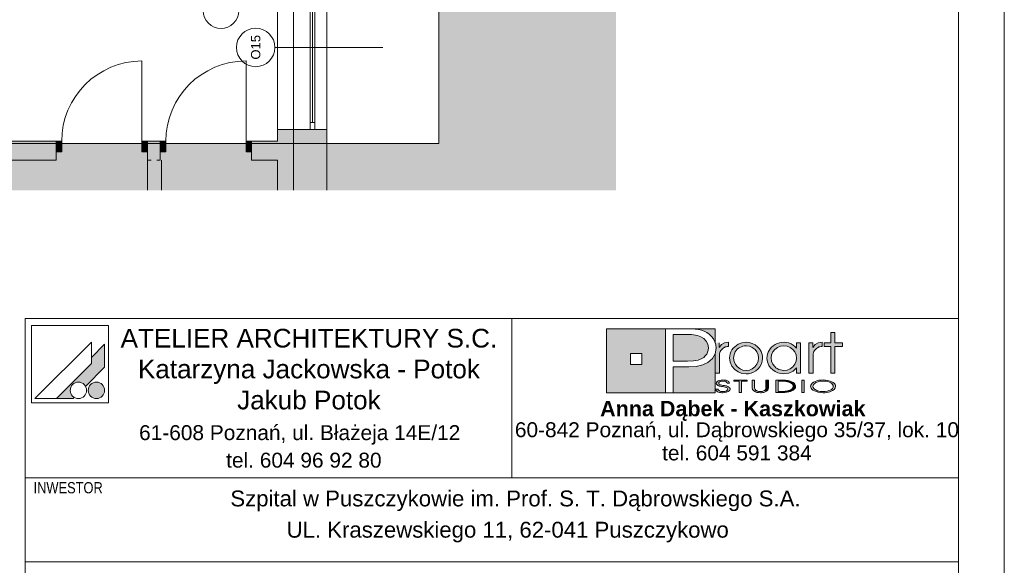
# Paper-space layout 'A-48 WYKOŃCZENIA ŚCIAN - PIĘTRO 3' of a CAD drawing. Header units: millimetres. Extents: x 0 to 500, y 0 to 350.
# Tile 7 of 17: x 394 to 500, y 65 to 123. Entities that reach past the tile are written whole.
import ezdxf
from ezdxf.xclip import XClip

# ---------------------------------------------------------------- set-up
doc = ezdxf.new("R2010")
doc.units = ezdxf.units.MM
doc.header["$MEASUREMENT"] = 0
doc.header["$XCLIPFRAME"] = 0
doc.linetypes.add('DASHDOTX2', pattern=[1000, 500, -250, 0, -250])
doc.linetypes.add('PRZERYWANA_DU_A', pattern=[550, 350, -200])
for name, color, linetype, lineweight in [('0_Nr_pióra__2', 8, 'Continuous', 13), ('A__OKŁADZINY ŚCIAN_Nr_pióra__1', 7, 'Continuous', 20), ('A_ściany_Nr_pióra__1', 7, 'Continuous', 20), ('Drzwi Archicad_Nr_pióra__1', 7, 'Continuous', 20), ('Znaczniki okien Archicada_Nr_pióra__3', 252, 'Continuous', 13)]:
    doc.layers.add(name, color=color, linetype=linetype, lineweight=lineweight)
for name, color, linetype, lineweight, true_color in [('0_Nr_pióra__249', 7, 'Continuous', 5, 0x191919), ('A_Arkusz_Nr_pióra__19', 7, 'Continuous', 5, 0x191919), ('A_Arkusz_Nr_pióra__255', 7, 'Continuous', 15, 0x242424), ('A_osie_Nr_pióra__16', 7, 'Continuous', 5, 0x0f0f0f), ('A_ściany_Nr_pióra__19', 7, 'Continuous', 5, 0x191919), ('Okna Archicada_Nr_pióra__19', 7, 'Continuous', 5, 0x191919)]:
    doc.layers.add(name, color=color, linetype=linetype, lineweight=lineweight, true_color=true_color)
for name, color, linetype in [('A_podrys', 7, 'Continuous'), ('A_ściany', 7, 'Continuous'), ('Drzwi Archicad', 7, 'Continuous')]:
    doc.layers.add(name, color=color, linetype=linetype)
doc.styles.add('STYL_AUTOMATYCZNY_1', font='arial.ttf')
doc.styles.add('STYL_AUTOMATYCZNY_2', font='ARIALN.TTF')
doc.styles.add('STYL_AUTOMATYCZNY_3', font='arial.ttf')

# ---------------------------------------------------------------- blocks, each defined once
blk = doc.blocks.new('Rysunek_1_1', base_point=(-1681.45, -273.89))
at = {"linetype": 'Continuous', "lineweight": 0, "true_color": 0x484848}
blk.add_hatch(color=251, dxfattribs=at).paths.add_polyline_path([(458.41, 313.99), (343.35, 313.99), (343.35, 268.99), (439.41, 268.99), (439.41, 110.18), (343.35, 110.18), (343.35, 105.18), (458.41, 105.18)])
at = {"layer": 'A_ściany', "linetype": 'Continuous', "lineweight": 0, "true_color": 0x000000}
for points in [[(422.13, 111.68), (422.13, 105.18), (427.41, 105.18), (427.41, 111.68)], [(398.4, 110.43), (343.35, 110.43), (343.35, 108.4), (398.4, 108.4)], [(408.2, 110.43), (408.2, 108.4), (409.55, 108.4), (409.55, 110.43)], [(419.35, 110.43), (419.35, 108.4), (422.13, 108.4), (422.13, 110.43)], [(409.7, 108.4), (408.2, 108.4), (408.2, 105.18), (409.7, 105.18)]]:
    blk.add_hatch(color=18, dxfattribs=at).paths.add_polyline_path(points)
at = {"layer": 'Drzwi Archicad', "linetype": 'Continuous', "lineweight": 0, "true_color": 0xfdfdfd}
for points in [[(398.4, 109.28), (399, 109.28), (399, 110.43), (398.4, 110.43)], [(408.2, 110.43), (407.6, 110.43), (407.6, 109.28), (408.2, 109.28)], [(409.55, 109.28), (410.15, 109.28), (410.15, 110.43), (409.55, 110.43)], [(419.35, 110.43), (418.75, 110.43), (418.75, 109.28), (419.35, 109.28)]]:
    blk.add_hatch(color=7, dxfattribs=at).paths.add_polyline_path(points)
at = {"layer": '0_Nr_pióra__2', "color": 8, "linetype": 'PRZERYWANA_DU_A', "lineweight": 13, "flags": 128}
blk.add_lwpolyline([(343.35, 110.18), (439.41, 110.18), (439.41, 268.99), (343.35, 268.99)], dxfattribs=at)
at = {"layer": 'A__OKŁADZINY ŚCIAN_Nr_pióra__1', "color": 7, "linetype": 'Continuous', "lineweight": 20}
blk.add_circle((416.07, 124.42), 1.9, dxfattribs=at)
at = {"layer": 'A_osie_Nr_pióra__16', "color": 250, "linetype": 'DASHDOTX2', "lineweight": 5, "true_color": 0x0f0f0f}
blk.add_line((423.85, 254.64), (423.85, 105.18), dxfattribs=at)
at = {"layer": 'A_ściany_Nr_pióra__1', "color": 7, "linetype": 'Continuous', "lineweight": 20}
for p, q in [((427.41, 111.68), (422.13, 111.68)), ((398.4, 110.43), (397.93, 110.43)), ((398.4, 110.43), (398.4, 109.28)), ((408.2, 110.43), (408.67, 110.43)), ((408.2, 110.43), (408.2, 109.28)), ((409.55, 110.43), (409.08, 110.43)), ((409.55, 110.43), (409.55, 109.28)), ((419.35, 110.43), (419.82, 110.43)), ((419.35, 110.43), (419.35, 109.28)), ((398.4, 109.28), (398.4, 108.4)), ((408.2, 109.28), (408.2, 108.4)), ((409.55, 109.28), (409.55, 108.4)), ((419.35, 109.28), (419.35, 108.4)), ((398.4, 108.4), (398.03, 108.4)), ((408.2, 108.4), (408.57, 108.4)), ((409.55, 108.4), (409.18, 108.4)), ((419.35, 108.4), (419.72, 108.4))]:
    blk.add_line(p, q, dxfattribs=at)
at = {"layer": 'A_ściany_Nr_pióra__1', "color": 7, "linetype": 'Continuous', "lineweight": 20, "flags": 128}
for points in [[(422.13, 111.68), (422.13, 110.43)], [(427.41, 105.18), (427.41, 111.68)], [(398.4, 110.43), (343.35, 110.43)], [(409.55, 110.43), (408.2, 110.43)], [(422.13, 110.43), (419.35, 110.43)], [(390.33, 108.4), (398.4, 108.4)], [(408.2, 108.4), (408.2, 105.18)], [(409.7, 105.18), (409.7, 108.4)], [(419.35, 108.4), (422.13, 108.4)], [(422.13, 108.4), (422.13, 105.18)]]:
    blk.add_lwpolyline(points, dxfattribs=at)
at = {"layer": 'A_ściany_Nr_pióra__19', "color": 250, "linetype": 'Continuous', "lineweight": 5, "true_color": 0x191919}
for p, q in [((422.13, 129.28), (422.13, 111.68)), ((427.41, 111.68), (427.41, 129.28))]:
    blk.add_line(p, q, dxfattribs=at)
at = {"layer": 'Drzwi Archicad_Nr_pióra__1', "color": 7, "linetype": 'Continuous', "lineweight": 20}
for p, q in [((407.6, 110.43), (407.6, 119.03)), ((418.75, 110.43), (418.75, 119.03)), ((398.4, 110.43), (397.93, 110.43)), ((398.4, 110.43), (397.93, 110.43)), ((399, 110.43), (398.4, 110.43)), ((398.4, 110.43), (398.4, 109.28)), ((398.4, 110.43), (398.4, 109.28)), ((398.4, 110.43), (398.4, 109.28)), ((399, 109.28), (399, 110.43)), ((408.2, 110.43), (407.6, 110.43)), ((407.6, 110.43), (407.6, 109.28)), ((408.2, 109.28), (408.2, 110.43)), ((408.2, 110.43), (408.2, 109.28)), ((408.2, 110.43), (408.2, 109.28)), ((408.2, 110.43), (408.67, 110.43)), ((408.2, 110.43), (408.67, 110.43)), ((409.55, 110.43), (409.08, 110.43)), ((409.55, 110.43), (409.08, 110.43)), ((410.15, 110.43), (409.55, 110.43)), ((409.55, 110.43), (409.55, 109.28)), ((409.55, 110.43), (409.55, 109.28)), ((409.55, 110.43), (409.55, 109.28)), ((410.15, 109.28), (410.15, 110.43)), ((419.35, 110.43), (418.75, 110.43)), ((418.75, 110.43), (418.75, 109.28)), ((419.35, 109.28), (419.35, 110.43)), ((419.35, 110.43), (419.35, 109.28)), ((419.35, 110.43), (419.35, 109.28)), ((419.35, 110.43), (419.82, 110.43)), ((419.35, 110.43), (419.82, 110.43)), ((398.4, 109.28), (399, 109.28)), ((398.4, 109.28), (398.4, 108.4)), ((398.4, 109.28), (398.4, 108.4)), ((407.6, 109.28), (408.2, 109.28)), ((408.2, 109.28), (408.2, 108.4)), ((408.2, 109.28), (408.2, 108.4)), ((409.55, 109.28), (410.15, 109.28)), ((409.55, 109.28), (409.55, 108.4)), ((409.55, 109.28), (409.55, 108.4)), ((418.75, 109.28), (419.35, 109.28)), ((419.35, 109.28), (419.35, 108.4)), ((419.35, 109.28), (419.35, 108.4)), ((398.4, 108.4), (398.03, 108.4)), ((398.4, 108.4), (398.03, 108.4)), ((408.2, 108.4), (408.57, 108.4)), ((408.2, 108.4), (408.57, 108.4)), ((409.55, 108.4), (409.18, 108.4)), ((409.55, 108.4), (409.18, 108.4)), ((419.35, 108.4), (419.72, 108.4)), ((419.35, 108.4), (419.72, 108.4))]:
    blk.add_line(p, q, dxfattribs=at)
for centre in [(407.6, 110.43), (418.75, 110.43)]:
    blk.add_arc(centre, 8.6, 90, 180, dxfattribs=at)
at = {"layer": 'Okna Archicada_Nr_pióra__19', "color": 250, "linetype": 'Continuous', "lineweight": 5, "true_color": 0x191919}
for p, q in [((425.61, 111.68), (425.61, 129.28)), ((426.11, 129.28), (426.11, 111.68)), ((425.86, 112.43), (425.86, 128.53)), ((425.61, 112.43), (426.11, 112.43)), ((426.11, 111.68), (425.61, 111.68))]:
    blk.add_line(p, q, dxfattribs=at)
at = {"layer": 'Znaczniki okien Archicada_Nr_pióra__3', "color": 252, "linetype": 'Continuous', "lineweight": 13}
blk.add_line((421.84, 120.48), (433.41, 120.48), dxfattribs=at)
for start, end in [(90, 270), (270, 90)]:
    blk.add_arc((419.78, 120.48), 2.06, start, end, dxfattribs=at)
at = {"layer": 'Znaczniki okien Archicada_Nr_pióra__3', "color": 252, "linetype": 'Continuous', "lineweight": 13, "insert": (420.3, 119.18), "char_height": 1, "attachment_point": 7, "rotation": 90, "style": 'STYL_AUTOMATYCZNY_1'}
blk.add_mtext('\\A1;{\\pql;\\pt1;\\fArial|b0|i0|c238|p0;\\W1.000000;O15}', dxfattribs=at)

psp = doc.layouts.new('A-48 WYKOŃCZENIA ŚCIAN - PIĘTRO 3')

# ---------------------------------------------------------------- hatches: boundary and pattern name
at = {"layer": 'A_Arkusz_Nr_pióra__19', "linetype": 'Continuous', "lineweight": 0, "true_color": 0x131313}
h = psp.add_hatch(color=250, dxfattribs=at)
h.paths.add_polyline_path([(457.36, 90.34), (463.71, 90.34), (463.71, 83.46), (457.36, 83.46)])
h.paths.add_polyline_path([(459.96, 87.69), (461.15, 87.69), (461.15, 86.49), (459.96, 86.49)], flags=0)
for points in [[(466.17, 89.71), (465.71, 89.72), (464.53, 89.72), (464.53, 86.86), (466.06, 86.86), (466.69, 86.89), (467.19, 86.98), (467.59, 87.13), (467.79, 87.26), (467.96, 87.42), (468.11, 87.61), (468.21, 87.83), (468.28, 88.05), (468.3, 88.28), (468.24, 88.67), (468.07, 89), (467.78, 89.3), (467.48, 89.48), (467.12, 89.62), (466.71, 89.69), (466.5, 89.71)], [(469.03, 90.34), (469.02, 88.83), (468.99, 88.95), (468.83, 89.25), (468.63, 89.52), (468.39, 89.75), (468.11, 89.94), (467.83, 90.07), (467.54, 90.17), (467.23, 90.25), (466.87, 90.3), (466.07, 90.33), (466.02, 90.34)], [(464.53, 83.46), (469.03, 83.46), (469.03, 87.7), (468.73, 87.14), (468.24, 86.71), (467.69, 86.45), (467.02, 86.29), (466.24, 86.24), (464.53, 86.24)]]:
    psp.add_hatch(color=250, dxfattribs=at).paths.add_polyline_path(points)
at = {"layer": 'A_Arkusz_Nr_pióra__19', "linetype": 'Continuous', "lineweight": 5, "true_color": 0x191919}
for points in [[(481.85, 85.58), (481.41, 85.58), (481.41, 88.44), (480.7, 88.44), (480.7, 88.81), (481.41, 88.81), (481.41, 89.94), (481.85, 89.94), (481.85, 88.81), (482.66, 88.81), (482.66, 88.44), (481.85, 88.44)], [(403.6, 88.67), (402.2, 87.26), (402.2, 86.61), (398.43, 82.85), (400.24, 82.85), (400.35, 82.96), (400.22, 83.05), (400.11, 83.16), (400.02, 83.29), (399.96, 83.43), (399.92, 83.58), (399.91, 83.73), (399.92, 83.88), (399.96, 84.03), (400.02, 84.17), (400.11, 84.3), (400.22, 84.4), (400.35, 84.49), (400.49, 84.56), (400.64, 84.6), (400.79, 84.61), (400.94, 84.6), (401.09, 84.56), (401.23, 84.49), (401.36, 84.4), (401.46, 84.3), (401.56, 84.16), (403.6, 86.21), (403.6, 86.51)], [(403.6, 86.21), (403.6, 88.67), (402.2, 87.26), (402.2, 86.61), (398.43, 82.85), (400.24, 82.85), (400.35, 82.96, -1.314777), (401.56, 84.16)], [(469.46, 88.83), (469.02, 88.83), (469.02, 85.58), (469.48, 85.58), (469.49, 87.54, -0.145311), (469.61, 87.99, -0.140329), (470.1, 88.38), (470.45, 88.45), (470.45, 88.88), (470.01, 88.81), (469.68, 88.63), (469.46, 88.34)], [(470.56, 87.22), (470.58, 87.43), (470.63, 87.65), (470.71, 87.86), (470.82, 88.06), (470.95, 88.25), (471.11, 88.41), (471.48, 88.67), (471.88, 88.83), (472.33, 88.89), (472.35, 88.89), (472.33, 88.52), (472.17, 88.5), (472, 88.47), (471.83, 88.41), (471.67, 88.34), (471.53, 88.24), (471.39, 88.13), (471.17, 87.86), (471.04, 87.55), (471, 87.2), (471.04, 86.84), (471.18, 86.52), (471.4, 86.24), (471.68, 86.04), (471.99, 85.91), (472.17, 85.89), (472.15, 85.52), (471.88, 85.55), (471.47, 85.71), (471.11, 85.97), (470.8, 86.33), (470.62, 86.75)], [(472.33, 88.52), (472.68, 88.47), (473, 88.33), (473.29, 88.11), (473.5, 87.85), (473.62, 87.55), (473.67, 87.21), (473.64, 86.96), (474.05, 86.8), (474.07, 86.87), (474.1, 87.2), (474.08, 87.43), (474.03, 87.67), (473.93, 87.91), (473.77, 88.17), (473.56, 88.4), (473.3, 88.6), (473, 88.76), (472.68, 88.85), (472.35, 88.89)], [(480.14, 88.38), (480.05, 88.34), (479.97, 88.29), (479.87, 88.23), (479.76, 88.12), (479.67, 88.01), (479.6, 87.9), (479.56, 87.78), (479.53, 87.63), (479.52, 87.46), (479.52, 85.58), (479.07, 85.58), (479.07, 88.81), (479.5, 88.81), (479.5, 88.34), (479.72, 88.63), (480.05, 88.81), (480.49, 88.88), (480.49, 88.45), (480.36, 88.43), (480.24, 88.41)], [(472.86, 85.58), (472.6, 85.52), (472.33, 85.5), (472.15, 85.52), (472.17, 85.89), (472.34, 85.87), (472.69, 85.91), (473, 86.04), (473.28, 86.26), (473.5, 86.53), (473.62, 86.85), (473.64, 86.96), (474.05, 86.8), (473.97, 86.56), (473.8, 86.26), (473.61, 86.03), (473.38, 85.84), (473.12, 85.68)], [(402.36, 84.53), (403.02, 82.9, -0.39153), (401.92, 83.36, -0.418968)], [(402.36, 84.53), (403.02, 82.9, 0.455663), (403.49, 84.15, 0.390402)], [(470.29, 84.49), (470.55, 84.49), (470.53, 84.59), (470.47, 84.67), (470.35, 84.75), (470.21, 84.81), (470.04, 84.84), (469.85, 84.85), (469.66, 84.84), (469.49, 84.8), (469.34, 84.74), (469.23, 84.67), (469.16, 84.59), (469.14, 84.5), (469.16, 84.4), (469.22, 84.33), (469.32, 84.26), (469.4, 84.22), (469.47, 84.2), (469.53, 84.19), (469.65, 84.16), (469.76, 84.15), (469.88, 84.13), (469.99, 84.11), (470.07, 84.09), (470.15, 84.07), (470.16, 84.22), (470.04, 84.24), (469.88, 84.26), (469.69, 84.3), (469.6, 84.32), (469.52, 84.35), (469.45, 84.39), (469.41, 84.44), (469.4, 84.5), (469.42, 84.57), (469.46, 84.62), (469.54, 84.67), (469.62, 84.7), (469.72, 84.73), (469.81, 84.73), (469.9, 84.73), (469.99, 84.72), (470.07, 84.7), (470.15, 84.67), (470.22, 84.62), (470.27, 84.56)], [(471.85, 83.5), (471.6, 83.5), (471.6, 84.71), (471.02, 84.71), (471.02, 84.83), (472.43, 84.83), (472.43, 84.71), (471.85, 84.71)], [(474.45, 83.6), (474.36, 83.56), (474.25, 83.52), (474.12, 83.5), (473.99, 83.48), (473.86, 83.48), (473.67, 83.49), (473.5, 83.52), (473.34, 83.56), (473.15, 83.67), (473.03, 83.82), (473, 84), (473, 84.83), (473.25, 84.83), (473.25, 84), (473.26, 83.9), (473.31, 83.81), (473.37, 83.74, 0.154269), (473.86, 83.61, 0.149724), (474.34, 83.73), (474.41, 83.81)], [(474.41, 83.81), (474.45, 83.9), (474.46, 84), (474.46, 84.83), (474.72, 84.83), (474.72, 84), (474.7, 83.86), (474.63, 83.74), (474.53, 83.65), (474.45, 83.6)], [(475.76, 83.62), (476.04, 83.62), (476.04, 83.5), (475.51, 83.5), (475.51, 84.83), (476.04, 84.83), (476.04, 84.71), (475.76, 84.71)], [(476.23, 84.83), (476.55, 84.82), (476.75, 84.79), (476.75, 84.66), (476.59, 84.68), (476.38, 84.7), (476.13, 84.71), (476.04, 84.71), (476.04, 84.83)], [(477.07, 84.72), (477.23, 84.65), (477.36, 84.58), (477.48, 84.49), (477.57, 84.38), (477.62, 84.27), (477.64, 84.16), (477.61, 84.02), (477.53, 83.89), (477.39, 83.77), (477.25, 83.68), (477.09, 83.62), (476.92, 83.57), (476.74, 83.53), (476.74, 83.67), (476.88, 83.7), (477.07, 83.77), (477.22, 83.87), (477.31, 83.96), (477.37, 84.06), (477.39, 84.17), (477.37, 84.28), (477.3, 84.38), (477.21, 84.47), (477.08, 84.55), (476.93, 84.61), (476.75, 84.66), (476.75, 84.79), (476.83, 84.78)], [(478.57, 83.5), (478.32, 83.5), (478.32, 84.83), (478.57, 84.83)], [(469.33, 83.87), (469.06, 83.87), (469.08, 83.79), (469.13, 83.71), (469.2, 83.64), (469.28, 83.59), (469.36, 83.56), (469.43, 83.54), (469.48, 83.52), (469.61, 83.49), (469.74, 83.48), (469.82, 83.49), (469.9, 83.48), (470.05, 83.49), (470.24, 83.53), (470.41, 83.6), (470.52, 83.68), (470.59, 83.77), (470.62, 83.87), (470.61, 83.92), (470.58, 83.98), (470.55, 84.03), (470.49, 84.08), (470.44, 84.12), (470.35, 84.16), (470.3, 84.18), (470.2, 84.21), (470.16, 84.22), (470.15, 84.07), (470.19, 84.05), (470.29, 84), (470.34, 83.93), (470.36, 83.86), (470.35, 83.8), (470.31, 83.74), (470.23, 83.68), (470.17, 83.65), (470.11, 83.64), (470.02, 83.61), (469.94, 83.6), (469.87, 83.6), (469.8, 83.6), (469.71, 83.61), (469.63, 83.62), (469.56, 83.64), (469.49, 83.67), (469.45, 83.7), (469.39, 83.74), (469.35, 83.8)], [(476.74, 83.53), (476.72, 83.53), (476.5, 83.51), (476.25, 83.5), (476.04, 83.5), (476.04, 83.62), (476.13, 83.62), (476.28, 83.62), (476.45, 83.63), (476.53, 83.63), (476.66, 83.65), (476.74, 83.67)]]:
    psp.add_hatch(color=250, dxfattribs=at).paths.add_polyline_path(points)
h = psp.add_hatch(color=250, dxfattribs=at)
h.paths.add_polyline_path([(477.73, 86.15), (477.36, 85.79), (476.91, 85.57), (476.39, 85.5), (476.06, 85.53), (475.75, 85.61), (475.44, 85.75), (475.18, 85.92), (474.96, 86.14), (474.78, 86.41), (474.66, 86.67), (474.59, 86.93), (474.57, 87.2), (474.58, 87.41), (474.63, 87.61), (474.7, 87.82), (474.79, 88.02), (474.91, 88.19), (475.05, 88.36), (475.24, 88.52), (475.44, 88.65), (475.67, 88.76), (475.91, 88.83), (476.15, 88.87), (476.4, 88.89), (476.67, 88.87), (476.92, 88.81), (477.15, 88.72), (477.37, 88.59), (477.56, 88.43), (477.73, 88.24), (477.73, 88.51), (477.73, 88.81), (478.17, 88.81), (478.17, 87.53), (478.17, 85.58), (477.73, 85.58), (477.73, 85.83)])
h.paths.add_polyline_path([(475.81, 88.38, 0.471077), (475.22, 86.5, 0.494724), (477.4, 86.34, 0.387258), (477.36, 88.1, 0.314042)], flags=0)
h = psp.add_hatch(color=250, dxfattribs=at)
h.paths.add_polyline_path([(480.59, 84.85, 0.130991), (479.56, 84.6, 0.250658), (479.25, 84.17, 0.250617), (479.5, 83.77, 0.141351), (480.59, 83.48, 0.117723), (481.58, 83.7, 0.245905), (481.93, 84.16, 0.237366), (481.68, 84.56, 0.143887)])
h.paths.add_polyline_path([(480.59, 84.73, 0.128597), (479.81, 84.56), (479.72, 84.5), (479.65, 84.45), (479.58, 84.37), (479.54, 84.31), (479.51, 84.24), (479.5, 84.17), (479.53, 84.03), (479.62, 83.91), (479.78, 83.79, 0.126974), (480.59, 83.6, 0.113214), (481.35, 83.76), (481.49, 83.86), (481.58, 83.93), (481.63, 84.01), (481.66, 84.08), (481.67, 84.16), (481.65, 84.26), (481.6, 84.36), (481.52, 84.45), (481.39, 84.55, 0.11716)], flags=0)

# ---------------------------------------------------------------- linework, layer by layer
at = {"layer": '0_Nr_pióra__249', "color": 250, "linetype": 'Continuous', "lineweight": 5, "true_color": 0x191919}
for p, q in [((395.75, 90.68), (395.75, 82.41)), ((404.01, 90.68), (395.75, 90.68)), ((404.01, 90.68), (404.01, 82.41)), ((457.36, 90.34), (469.03, 90.34)), ((457.36, 83.46), (457.36, 90.34)), ((463.71, 83.46), (463.71, 90.34)), ((463.71, 90.34), (465.99, 90.34)), ((464.53, 89.72), (464.53, 86.86)), ((465.71, 89.72), (464.53, 89.72)), ((466.17, 89.71), (465.71, 89.72)), ((465.99, 90.34), (466.46, 90.33)), ((466.5, 89.71), (466.17, 89.71)), ((466.46, 90.33), (466.87, 90.3)), ((466.71, 89.69), (466.5, 89.71)), ((467.12, 89.62), (466.71, 89.69)), ((466.87, 90.3), (467.23, 90.25)), ((467.23, 90.25), (467.54, 90.17)), ((467.54, 90.17), (467.83, 90.07)), ((467.83, 90.07), (468.11, 89.94)), ((468.11, 89.94), (468.39, 89.75)), ((468.39, 89.75), (468.63, 89.52)), ((469.03, 90.34), (469.02, 88.81)), ((481.41, 88.81), (481.41, 89.94)), ((481.41, 89.94), (481.85, 89.94)), ((481.85, 89.94), (481.85, 88.81)), ((402.2, 88.91), (396.13, 82.85)), ((402.2, 88.91), (402.2, 86.61)), ((403.6, 88.67), (402.2, 87.26)), ((403.6, 88.67), (403.6, 86.51)), ((467.48, 89.48), (467.12, 89.62)), ((467.79, 89.29), (467.48, 89.48)), ((468.07, 89), (467.79, 89.29)), ((468.24, 88.67), (468.07, 89)), ((468.3, 88.28), (468.24, 88.67)), ((468.63, 89.52), (468.83, 89.25)), ((468.83, 89.25), (468.99, 88.95)), ((468.99, 88.95), (469.08, 88.62)), ((469.46, 88.81), (469.46, 88.34)), ((469.46, 88.34), (469.68, 88.63)), ((469.68, 88.63), (470.01, 88.81)), ((470.01, 88.81), (470.45, 88.88)), ((470.45, 88.88), (470.45, 88.45)), ((471.11, 88.41), (471.48, 88.67)), ((471.48, 88.67), (471.88, 88.83)), ((471.88, 88.83), (472.33, 88.89)), ((472.33, 88.89), (472.67, 88.86)), ((472.67, 88.86), (473, 88.76)), ((473, 88.76), (473.3, 88.6)), ((475.24, 88.52), (475.44, 88.65)), ((475.44, 88.65), (475.67, 88.76)), ((475.67, 88.76), (475.91, 88.83)), ((475.91, 88.83), (476.15, 88.87)), ((476.15, 88.87), (476.4, 88.89)), ((476.4, 88.89), (476.67, 88.87)), ((476.67, 88.87), (476.92, 88.81)), ((476.92, 88.81), (477.15, 88.72)), ((477.15, 88.72), (477.37, 88.59)), ((477.73, 88.24), (477.73, 88.81)), ((477.73, 88.81), (478.17, 88.81)), ((478.17, 88.81), (478.17, 85.58)), ((479.07, 85.58), (479.07, 88.81)), ((479.07, 88.81), (479.5, 88.81)), ((479.5, 88.81), (479.5, 88.34)), ((479.5, 88.34), (479.72, 88.63)), ((479.72, 88.63), (480.05, 88.81)), ((480.05, 88.81), (480.49, 88.88)), ((480.49, 88.88), (480.49, 88.45)), ((480.7, 88.44), (480.7, 88.81)), ((480.7, 88.81), (481.41, 88.81)), ((481.85, 88.81), (482.66, 88.81)), ((482.66, 88.81), (482.66, 88.44)), ((459.96, 87.69), (461.15, 87.69)), ((459.96, 87.69), (461.15, 87.69)), ((459.96, 86.49), (459.96, 87.69)), ((461.15, 87.69), (461.15, 86.49)), ((461.15, 87.69), (461.15, 86.49)), ((467.96, 87.42), (468.11, 87.61)), ((468.11, 87.61), (468.21, 87.83)), ((468.21, 87.83), (468.28, 88.05)), ((468.28, 88.05), (468.3, 88.28)), ((469.02, 87.66), (468.73, 87.14)), ((469.12, 88.27), (469.02, 87.66)), ((469.03, 87.67), (469.03, 83.46)), ((469.08, 88.62), (469.12, 88.27)), ((469.49, 87.63), (469.48, 87.46)), ((469.52, 87.78), (469.49, 87.63)), ((469.56, 87.9), (469.52, 87.78)), ((469.63, 88.01), (469.56, 87.9)), ((469.72, 88.12), (469.63, 88.01)), ((469.83, 88.23), (469.72, 88.12)), ((469.92, 88.29), (469.83, 88.23)), ((470.01, 88.34), (469.92, 88.29)), ((470.1, 88.38), (470.01, 88.34)), ((470.2, 88.41), (470.1, 88.38)), ((470.32, 88.43), (470.2, 88.41)), ((470.45, 88.45), (470.32, 88.43)), ((470.58, 87.43), (470.63, 87.65)), ((470.63, 87.65), (470.71, 87.86)), ((470.71, 87.86), (470.82, 88.06)), ((470.82, 88.06), (470.95, 88.25)), ((470.95, 88.25), (471.11, 88.41)), ((471.17, 87.86), (471.04, 87.55)), ((471.39, 88.13), (471.17, 87.86)), ((471.53, 88.24), (471.39, 88.13)), ((471.67, 88.34), (471.53, 88.24)), ((471.83, 88.41), (471.67, 88.34)), ((472, 88.47), (471.83, 88.41)), ((472.17, 88.5), (472, 88.47)), ((472.34, 88.52), (472.17, 88.5)), ((472.68, 88.47), (472.34, 88.52)), ((473, 88.33), (472.68, 88.47)), ((473.29, 88.11), (473, 88.33)), ((473.5, 87.85), (473.29, 88.11)), ((473.3, 88.6), (473.56, 88.4)), ((473.62, 87.55), (473.5, 87.85)), ((473.56, 88.4), (473.77, 88.17)), ((473.77, 88.17), (473.94, 87.9)), ((473.94, 87.9), (474.03, 87.67)), ((474.03, 87.67), (474.08, 87.43)), ((474.58, 87.41), (474.63, 87.61)), ((474.63, 87.61), (474.7, 87.82)), ((474.7, 87.82), (474.79, 88.02)), ((474.79, 88.02), (474.91, 88.19)), ((474.91, 88.19), (475.05, 88.36)), ((475.05, 88.36), (475.24, 88.52)), ((475.19, 87.85), (475.05, 87.55)), ((475.41, 88.12), (475.19, 87.85)), ((475.71, 88.34), (475.41, 88.12)), ((476.03, 88.47), (475.71, 88.34)), ((476.39, 88.52), (476.03, 88.47)), ((476.75, 88.47), (476.39, 88.52)), ((477.06, 88.34), (476.75, 88.47)), ((477.34, 88.12), (477.06, 88.34)), ((477.56, 87.85), (477.34, 88.12)), ((477.37, 88.59), (477.56, 88.43)), ((477.56, 88.43), (477.73, 88.24)), ((477.69, 87.54), (477.56, 87.85)), ((479.53, 87.63), (479.52, 87.46)), ((479.56, 87.78), (479.53, 87.63)), ((479.6, 87.9), (479.56, 87.78)), ((479.67, 88.01), (479.6, 87.9)), ((479.76, 88.12), (479.67, 88.01)), ((479.87, 88.23), (479.76, 88.12)), ((479.97, 88.29), (479.87, 88.23)), ((480.05, 88.34), (479.97, 88.29)), ((480.14, 88.38), (480.05, 88.34)), ((480.24, 88.41), (480.14, 88.38)), ((480.36, 88.43), (480.24, 88.41)), ((480.49, 88.45), (480.36, 88.43)), ((481.41, 88.44), (480.7, 88.44)), ((481.41, 85.58), (481.41, 88.44)), ((482.66, 88.44), (481.85, 88.44)), ((481.85, 88.44), (481.85, 85.58)), ((402.2, 86.61), (398.43, 82.85)), ((403.6, 86.51), (403.6, 86.21)), ((464.53, 86.86), (466.06, 86.86)), ((466.06, 86.86), (466.69, 86.89)), ((466.69, 86.89), (467.19, 86.98)), ((467.19, 86.98), (467.59, 87.13)), ((467.59, 87.13), (467.79, 87.26)), ((468.24, 86.71), (467.69, 86.45)), ((467.79, 87.26), (467.96, 87.42)), ((468.73, 87.14), (468.24, 86.71)), ((469.48, 87.46), (469.48, 85.58)), ((470.56, 87.22), (470.58, 87.43)), ((470.62, 86.75), (470.56, 87.22)), ((470.8, 86.33), (470.62, 86.75)), ((471.04, 87.55), (471, 87.2)), ((471, 87.2), (471.04, 86.84)), ((471.04, 86.84), (471.18, 86.52)), ((471.18, 86.52), (471.4, 86.24)), ((473.28, 86.26), (473.5, 86.53)), ((473.5, 86.53), (473.62, 86.85)), ((473.67, 87.21), (473.62, 87.55)), ((473.62, 86.85), (473.67, 87.21)), ((473.97, 86.56), (473.8, 86.26)), ((474.07, 86.87), (473.97, 86.56)), ((474.1, 87.2), (474.07, 86.87)), ((474.08, 87.43), (474.1, 87.2)), ((474.57, 87.2), (474.58, 87.41)), ((474.59, 86.93), (474.57, 87.2)), ((474.66, 86.67), (474.59, 86.93)), ((474.78, 86.41), (474.66, 86.67)), ((475.05, 87.55), (475.01, 87.22)), ((475.01, 87.22), (475.05, 86.87)), ((475.05, 86.87), (475.18, 86.55)), ((475.18, 86.55), (475.4, 86.28)), ((477.34, 86.26), (477.56, 86.54)), ((477.56, 86.54), (477.69, 86.85)), ((477.73, 87.19), (477.69, 87.54)), ((477.69, 86.85), (477.73, 87.19)), ((479.52, 87.46), (479.52, 85.58)), ((403.6, 86.21), (401.56, 84.16)), ((461.15, 86.49), (459.96, 86.49)), ((464.53, 86.24), (464.53, 83.46)), ((466.19, 86.24), (464.53, 86.24)), ((467, 86.29), (466.19, 86.24)), ((467.69, 86.45), (467, 86.29)), ((469.48, 85.58), (469.02, 85.58)), ((471.11, 85.97), (470.8, 86.33)), ((471.47, 85.71), (471.11, 85.97)), ((471.4, 86.24), (471.68, 86.04)), ((471.88, 85.55), (471.47, 85.71)), ((471.68, 86.04), (471.99, 85.91)), ((472.33, 85.5), (471.88, 85.55)), ((471.99, 85.91), (472.34, 85.87)), ((472.6, 85.52), (472.33, 85.5)), ((472.34, 85.87), (472.69, 85.91)), ((472.86, 85.58), (472.6, 85.52)), ((472.69, 85.91), (473, 86.04)), ((473.12, 85.68), (472.86, 85.58)), ((473, 86.04), (473.28, 86.26)), ((473.38, 85.84), (473.12, 85.68)), ((473.61, 86.03), (473.38, 85.84)), ((473.8, 86.26), (473.61, 86.03)), ((474.96, 86.14), (474.78, 86.41)), ((475.18, 85.92), (474.96, 86.14)), ((475.44, 85.75), (475.18, 85.92)), ((475.4, 86.28), (475.53, 86.16)), ((475.75, 85.61), (475.44, 85.75)), ((475.53, 86.16), (475.68, 86.06)), ((475.68, 86.06), (475.85, 85.98)), ((476.06, 85.53), (475.75, 85.61)), ((475.85, 85.98), (476.03, 85.92)), ((476.03, 85.92), (476.21, 85.88)), ((476.39, 85.5), (476.06, 85.53)), ((476.21, 85.88), (476.39, 85.87)), ((476.39, 85.87), (476.74, 85.91)), ((476.91, 85.57), (476.39, 85.5)), ((476.74, 85.91), (477.06, 86.05)), ((477.36, 85.79), (476.91, 85.57)), ((477.06, 86.05), (477.34, 86.26)), ((477.73, 86.15), (477.36, 85.79)), ((477.73, 85.58), (477.73, 86.15)), ((478.17, 85.58), (477.73, 85.58)), ((479.52, 85.58), (479.07, 85.58)), ((481.85, 85.58), (481.41, 85.58)), ((469.14, 84.5), (469.16, 84.59)), ((469.16, 84.4), (469.14, 84.5)), ((469.16, 84.59), (469.23, 84.67)), ((469.22, 84.33), (469.16, 84.4)), ((469.23, 84.67), (469.34, 84.74)), ((469.34, 84.74), (469.49, 84.8)), ((469.41, 84.56), (469.4, 84.5)), ((469.4, 84.5), (469.41, 84.44)), ((469.46, 84.62), (469.41, 84.56)), ((469.41, 84.44), (469.45, 84.39)), ((469.54, 84.67), (469.46, 84.62)), ((469.49, 84.8), (469.66, 84.84)), ((469.62, 84.7), (469.54, 84.67)), ((469.72, 84.73), (469.62, 84.7)), ((469.66, 84.84), (469.85, 84.85)), ((469.83, 84.73), (469.72, 84.73)), ((469.95, 84.72), (469.83, 84.73)), ((469.85, 84.85), (470.04, 84.84)), ((470.06, 84.7), (469.95, 84.72)), ((470.04, 84.84), (470.21, 84.81)), ((470.15, 84.67), (470.06, 84.7)), ((470.22, 84.62), (470.15, 84.67)), ((470.21, 84.81), (470.35, 84.75)), ((470.27, 84.56), (470.22, 84.62)), ((470.29, 84.49), (470.27, 84.56)), ((470.55, 84.49), (470.29, 84.49)), ((470.35, 84.75), (470.47, 84.67)), ((470.47, 84.67), (470.53, 84.59)), ((470.53, 84.59), (470.55, 84.49)), ((471.02, 84.71), (471.02, 84.83)), ((471.02, 84.83), (472.43, 84.83)), ((471.6, 84.71), (471.02, 84.71)), ((471.6, 83.5), (471.6, 84.71)), ((472.43, 84.71), (471.85, 84.71)), ((471.85, 84.71), (471.85, 83.5)), ((472.43, 84.83), (472.43, 84.71)), ((473, 84.83), (473.25, 84.83)), ((473, 84), (473, 84.83)), ((473.25, 84.83), (473.25, 84)), ((474.46, 84), (474.46, 84.83)), ((474.46, 84.83), (474.72, 84.83)), ((474.72, 84.83), (474.72, 84)), ((475.51, 83.5), (475.51, 84.83)), ((475.51, 84.83), (476.04, 84.83)), ((475.51, 83.5), (475.51, 84.83)), ((475.51, 84.83), (476.23, 84.83)), ((476.04, 84.71), (475.76, 84.71)), ((475.76, 84.71), (475.76, 83.62)), ((476.13, 84.71), (475.76, 84.71)), ((475.76, 84.71), (475.76, 83.62)), ((476.04, 84.83), (476.04, 84.71)), ((476.38, 84.7), (476.13, 84.71)), ((476.23, 84.83), (476.55, 84.82)), ((476.59, 84.68), (476.38, 84.7)), ((476.55, 84.82), (476.83, 84.78)), ((476.77, 84.65), (476.59, 84.68)), ((476.93, 84.61), (476.77, 84.65)), ((476.83, 84.78), (477.07, 84.72)), ((477.07, 84.55), (476.93, 84.61)), ((477.07, 84.72), (477.23, 84.65)), ((477.2, 84.48), (477.07, 84.55)), ((477.3, 84.38), (477.2, 84.48)), ((477.23, 84.65), (477.36, 84.58)), ((477.36, 84.58), (477.48, 84.49)), ((477.48, 84.49), (477.57, 84.38)), ((478.32, 83.5), (478.32, 84.83)), ((478.32, 84.83), (478.57, 84.83)), ((478.32, 83.5), (478.32, 84.83)), ((478.32, 84.83), (478.57, 84.83)), ((478.57, 84.83), (478.57, 83.5)), ((478.57, 84.83), (478.57, 83.5)), ((479.33, 84.39), (479.42, 84.5)), ((479.42, 84.5), (479.56, 84.6)), ((479.56, 84.6), (479.73, 84.69)), ((479.64, 84.44), (479.58, 84.37)), ((479.72, 84.5), (479.64, 84.44)), ((479.81, 84.56), (479.72, 84.5)), ((479.73, 84.69), (479.93, 84.76)), ((480.04, 84.66), (479.81, 84.56)), ((479.93, 84.76), (480.14, 84.81)), ((480.3, 84.71), (480.04, 84.66)), ((480.14, 84.81), (480.35, 84.84)), ((480.59, 84.73), (480.3, 84.71)), ((480.35, 84.84), (480.59, 84.85)), ((480.59, 84.85), (480.85, 84.84)), ((480.76, 84.72), (480.59, 84.73)), ((480.93, 84.7), (480.76, 84.72)), ((480.85, 84.84), (481.1, 84.8)), ((481.09, 84.67), (480.93, 84.7)), ((481.26, 84.61), (481.09, 84.67)), ((481.1, 84.8), (481.34, 84.73)), ((481.4, 84.54), (481.26, 84.61)), ((481.34, 84.73), (481.53, 84.65)), ((481.52, 84.45), (481.4, 84.54)), ((481.6, 84.36), (481.52, 84.45)), ((481.53, 84.65), (481.68, 84.56)), ((481.68, 84.56), (481.8, 84.45)), ((481.8, 84.45), (481.87, 84.36)), ((469.03, 83.46), (457.36, 83.46)), ((464.53, 83.46), (463.71, 83.46)), ((469.08, 83.79), (469.06, 83.87)), ((469.06, 83.87), (469.33, 83.87)), ((469.13, 83.71), (469.08, 83.79)), ((469.2, 83.64), (469.13, 83.71)), ((469.28, 83.59), (469.2, 83.64)), ((469.32, 84.26), (469.22, 84.33)), ((469.37, 83.55), (469.28, 83.59)), ((469.37, 84.23), (469.32, 84.26)), ((469.33, 83.87), (469.35, 83.8)), ((469.35, 83.8), (469.39, 83.74)), ((469.43, 84.21), (469.37, 84.23)), ((469.48, 83.52), (469.37, 83.55)), ((469.39, 83.74), (469.45, 83.7)), ((469.5, 84.19), (469.43, 84.21)), ((469.45, 84.39), (469.52, 84.35)), ((469.45, 83.7), (469.5, 83.67)), ((469.59, 83.5), (469.48, 83.52)), ((469.58, 84.18), (469.5, 84.19)), ((469.5, 83.67), (469.56, 83.64)), ((469.52, 84.35), (469.6, 84.32)), ((469.56, 83.64), (469.63, 83.62)), ((469.68, 84.16), (469.58, 84.18)), ((469.72, 83.48), (469.59, 83.5)), ((469.6, 84.32), (469.73, 84.29)), ((469.63, 83.62), (469.7, 83.61)), ((469.8, 84.14), (469.68, 84.16)), ((469.7, 83.61), (469.77, 83.6)), ((469.84, 83.48), (469.72, 83.48)), ((469.73, 84.29), (469.89, 84.26)), ((469.77, 83.6), (469.85, 83.6)), ((469.96, 84.12), (469.8, 84.14)), ((470.05, 83.49), (469.84, 83.48)), ((469.85, 83.6), (469.92, 83.6)), ((469.89, 84.26), (470.03, 84.24)), ((469.92, 83.6), (469.98, 83.61)), ((470.09, 84.09), (469.96, 84.12)), ((469.98, 83.61), (470.05, 83.62)), ((470.03, 84.24), (470.13, 84.22)), ((470.05, 83.62), (470.12, 83.64)), ((470.24, 83.53), (470.05, 83.49)), ((470.19, 84.05), (470.09, 84.09)), ((470.12, 83.64), (470.18, 83.66)), ((470.13, 84.22), (470.2, 84.21)), ((470.18, 83.66), (470.23, 83.68)), ((470.29, 84), (470.19, 84.05)), ((470.2, 84.21), (470.25, 84.2)), ((470.23, 83.68), (470.3, 83.74)), ((470.41, 83.6), (470.24, 83.53)), ((470.25, 84.2), (470.31, 84.18)), ((470.34, 83.93), (470.29, 84)), ((470.3, 83.74), (470.35, 83.8)), ((470.31, 84.18), (470.36, 84.16)), ((470.36, 83.86), (470.34, 83.93)), ((470.35, 83.8), (470.36, 83.86)), ((470.36, 84.16), (470.44, 84.12)), ((470.52, 83.68), (470.41, 83.6)), ((470.44, 84.12), (470.5, 84.08)), ((470.5, 84.08), (470.55, 84.03)), ((470.59, 83.77), (470.52, 83.68)), ((470.55, 84.03), (470.59, 83.98)), ((470.59, 83.98), (470.61, 83.92)), ((470.62, 83.87), (470.59, 83.77)), ((470.61, 83.92), (470.62, 83.87)), ((471.85, 83.5), (471.6, 83.5)), ((473.03, 83.82), (473, 84)), ((473.15, 83.67), (473.03, 83.82)), ((473.34, 83.56), (473.15, 83.67)), ((473.25, 84), (473.26, 83.9)), ((473.26, 83.9), (473.31, 83.81)), ((473.31, 83.81), (473.38, 83.73)), ((473.5, 83.52), (473.34, 83.56)), ((473.38, 83.73), (473.43, 83.7)), ((473.43, 83.7), (473.5, 83.67)), ((473.5, 83.67), (473.58, 83.64)), ((473.67, 83.49), (473.5, 83.52)), ((473.58, 83.64), (473.67, 83.62)), ((473.67, 83.62), (473.76, 83.61)), ((473.86, 83.48), (473.67, 83.49)), ((473.76, 83.61), (473.86, 83.61)), ((473.86, 83.61), (473.95, 83.61)), ((473.99, 83.48), (473.86, 83.48)), ((473.95, 83.61), (474.04, 83.62)), ((474.12, 83.5), (473.99, 83.48)), ((474.04, 83.62), (474.13, 83.64)), ((474.25, 83.52), (474.12, 83.5)), ((474.13, 83.64), (474.21, 83.67)), ((474.21, 83.67), (474.28, 83.7)), ((474.36, 83.56), (474.25, 83.52)), ((474.28, 83.7), (474.34, 83.73)), ((474.34, 83.73), (474.41, 83.81)), ((474.45, 83.6), (474.36, 83.56)), ((474.41, 83.81), (474.45, 83.9)), ((474.45, 83.9), (474.46, 84)), ((474.53, 83.65), (474.45, 83.6)), ((474.63, 83.74), (474.53, 83.65)), ((474.7, 83.86), (474.63, 83.74)), ((474.72, 84), (474.7, 83.86)), ((476.04, 83.5), (475.51, 83.5)), ((476.25, 83.5), (475.51, 83.5)), ((475.76, 83.62), (476.04, 83.62)), ((475.76, 83.62), (476.13, 83.62)), ((476.04, 83.62), (476.04, 83.5)), ((476.13, 83.62), (476.35, 83.62)), ((476.5, 83.51), (476.25, 83.5)), ((476.35, 83.62), (476.53, 83.63)), ((476.72, 83.53), (476.5, 83.51)), ((476.53, 83.63), (476.68, 83.65)), ((476.68, 83.65), (476.89, 83.7)), ((476.92, 83.57), (476.72, 83.53)), ((476.89, 83.7), (477.07, 83.77)), ((477.09, 83.62), (476.92, 83.57)), ((477.07, 83.77), (477.22, 83.87)), ((477.25, 83.68), (477.09, 83.62)), ((477.22, 83.87), (477.31, 83.96)), ((477.39, 83.77), (477.25, 83.68)), ((477.37, 84.28), (477.3, 84.38)), ((477.31, 83.96), (477.37, 84.06)), ((477.39, 84.17), (477.37, 84.28)), ((477.37, 84.06), (477.39, 84.17)), ((477.53, 83.89), (477.39, 83.77)), ((477.61, 84.02), (477.53, 83.89)), ((477.57, 84.38), (477.62, 84.27)), ((477.64, 84.16), (477.61, 84.02)), ((477.62, 84.27), (477.64, 84.16)), ((478.57, 83.5), (478.32, 83.5)), ((478.57, 83.5), (478.32, 83.5)), ((479.25, 84.17), (479.27, 84.28)), ((479.26, 84.07), (479.25, 84.17)), ((479.31, 83.97), (479.26, 84.07)), ((479.27, 84.28), (479.33, 84.39)), ((479.38, 83.87), (479.31, 83.97)), ((479.5, 83.77), (479.38, 83.87)), ((479.51, 84.24), (479.5, 84.17)), ((479.5, 84.17), (479.53, 84.03)), ((479.65, 83.67), (479.5, 83.77)), ((479.54, 84.31), (479.51, 84.24)), ((479.53, 84.03), (479.62, 83.91)), ((479.58, 84.37), (479.54, 84.31)), ((479.62, 83.91), (479.77, 83.79)), ((479.84, 83.6), (479.65, 83.67)), ((479.77, 83.79), (479.88, 83.74)), ((480.07, 83.53), (479.84, 83.6)), ((479.88, 83.74), (480, 83.69)), ((480, 83.69), (480.13, 83.65)), ((480.33, 83.49), (480.07, 83.53)), ((480.13, 83.65), (480.28, 83.62)), ((480.28, 83.62), (480.43, 83.6)), ((480.59, 83.48), (480.33, 83.49)), ((480.43, 83.6), (480.59, 83.6)), ((480.59, 83.6), (480.81, 83.61)), ((480.78, 83.48), (480.59, 83.48)), ((480.97, 83.51), (480.78, 83.48)), ((480.81, 83.61), (481.01, 83.64)), ((481.15, 83.54), (480.97, 83.51)), ((481.01, 83.64), (481.2, 83.7)), ((481.31, 83.59), (481.15, 83.54)), ((481.2, 83.7), (481.35, 83.76)), ((481.45, 83.64), (481.31, 83.59)), ((481.35, 83.76), (481.48, 83.84)), ((481.58, 83.7), (481.45, 83.64)), ((481.48, 83.84), (481.58, 83.93)), ((481.58, 83.93), (481.63, 84.01)), ((481.77, 83.84), (481.58, 83.7)), ((481.65, 84.26), (481.6, 84.36)), ((481.63, 84.01), (481.66, 84.08)), ((481.67, 84.16), (481.65, 84.26)), ((481.66, 84.08), (481.67, 84.16)), ((481.89, 84), (481.77, 83.84)), ((481.87, 84.36), (481.91, 84.26)), ((481.93, 84.16), (481.89, 84)), ((481.91, 84.26), (481.93, 84.16)), ((395.75, 82.41), (404.01, 82.41)), ((396.13, 82.85), (400.24, 82.85)), ((400.35, 82.96), (400.24, 82.85))]:
    psp.add_line(p, q, dxfattribs=at)
for centre, start, end in [((400.79, 83.73), 0, 180), ((402.72, 83.73), 0, 180), ((400.79, 83.73), 180, 0), ((402.72, 83.73), 180, 0)]:
    psp.add_arc(centre, 0.882, start, end, dxfattribs=at)
at = {"layer": 'A_Arkusz_Nr_pióra__255', "color": 250, "linetype": 'Continuous', "lineweight": 15, "true_color": 0x242424}
for p, q in [((495.1, 345.1), (495.1, 4.9)), ((395.1, 91.43), (495.1, 91.43)), ((395.1, 91.43), (395.1, 74.35)), ((447.22, 91.43), (447.22, 74.35)), ((395.1, 74.35), (495.1, 74.35)), ((395.1, 74.35), (395.1, 4.9)), ((495.1, 74.35), (395.1, 74.35)), ((395.1, 65.35), (495.1, 65.35))]:
    psp.add_line(p, q, dxfattribs=at)
at = {"layer": 'A_Arkusz_Nr_pióra__255', "color": 250, "linetype": 'Continuous', "lineweight": 15, "true_color": 0x242424, "flags": 128}
psp.add_lwpolyline([(0, 350), (500, 350), (500, 0), (0, 0)], close=True, dxfattribs=at)

# ---------------------------------------------------------------- block references
at = {"layer": 'A_podrys', "color": 37, "linetype": 'Continuous', "lineweight": 5, "true_color": 0x656532}
ref = psp.add_blockref('Rysunek_1_1', (-1681.45, -273.89), dxfattribs=at)
XClip(ref).set_block_clipping_path([(343.3493315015, 105.180192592), (458.4145417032, 313.990192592)])

# ---------------------------------------------------------------- texts
at = {"layer": 'A_Arkusz_Nr_pióra__19', "color": 250, "linetype": 'Continuous', "lineweight": 5, "true_color": 0x191919, "attachment_point": 5}
for s, insert, char_height, style in [('\\A1;{\\pqc;\\fArial|b0|i0|c238|p0;\\W1.000000;ATELIER ARCHITEKTURY S.C.}', (425.49, 89.31), 1.9999, 'STYL_AUTOMATYCZNY_1'), ('\\A1;{\\pqc;\\fArial|b0|i0|c238|p0;\\W1.000000;Katarzyna Jackowska - Potok}', (425.49, 85.72), 1.9999, 'STYL_AUTOMATYCZNY_1'), ('\\A1;{\\pqc;\\fArial|b0|i0|c238|p0;\\W1.000000;Jakub Potok}', (425.49, 82.68), 1.9999, 'STYL_AUTOMATYCZNY_1'), ('\\A1;{\\pqc;\\fArial|b1|i0|c238|p0;\\W1.000000;Anna Dąbek - Kaszkowiak}', (470.91, 81.53), 1.6499, 'STYL_AUTOMATYCZNY_3'), ('\\A1;{\\pqc;\\fArial|b0|i0|c238|p0;\\W1.000000;61-608 Poznań, ul. Błażeja 14E/12}', (424.5, 78.96), 1.5999, 'STYL_AUTOMATYCZNY_1'), ('\\A1;{\\pqc;\\fArial|b0|i0|c238|p0;\\W1.000000;tel. 604 96 92 80}', (424.95, 76.24), 1.5999, 'STYL_AUTOMATYCZNY_1')]:
    psp.add_mtext(s, dxfattribs=dict(at, insert=insert, char_height=char_height, style=style))
at = {"layer": 'A_Arkusz_Nr_pióra__19', "color": 250, "linetype": 'Continuous', "lineweight": 5, "true_color": 0x191919, "insert": (471.35, 78.26), "char_height": 1.59993, "attachment_point": 5, "line_spacing_factor": 0.931904, "style": 'STYL_AUTOMATYCZNY_1'}
psp.add_mtext('\\A1;{\\pqc;\\fArial|b0|i0|c238|p0;\\W1.000000;6\\fArial|b0|i0|c238|p0;\\W1.000000;0\\fArial|b0|i0|c238|p0;\\W1.000000;-\\fArial|b0|i0|c238|p0;\\W1.000000;842\\fArial|b0|i0|c238|p0;\\W1.000000; Poznań, ul. Dąbrowskiego \\fArial|b0|i0|c238|p0;\\W1.000000;35/37, lok. 10\\P\\pqc;\\fArial|b0|i0|c238|p0;\\W1.000000;tel. 604 591 384}', dxfattribs=at)
at = {"layer": 'A_Arkusz_Nr_pióra__255', "color": 250, "linetype": 'Continuous', "lineweight": 15, "true_color": 0x242424}
for s, insert, char_height, attachment_point, style in [('\\A1;{\\pql;\\fArial Narrow|b0|i0|c238|p0;\\W1.000000;INWESTOR}', (395.99, 73.29), 1.2, 4, 'STYL_AUTOMATYCZNY_2'), ('\\A1;{\\pql;\\fArial|b0|i0|c238|p0;\\W1.000000;Szpital w Puszczykowie im. Prof. S. T. Dąbrowskiego S.A.}', (417.07, 71.89), 1.7, 4, 'STYL_AUTOMATYCZNY_1'), ('\\A1;{\\pqc;\\fArial|b0|i0|c238|p0;\\W1.000000;UL. Kraszewskiego 11, 62-041 Puszczykowo}', (446.79, 68.54), 1.7, 5, 'STYL_AUTOMATYCZNY_1')]:
    psp.add_mtext(s, dxfattribs=dict(at, insert=insert, char_height=char_height, attachment_point=attachment_point, style=style))

doc.saveas('drawing.dxf')
